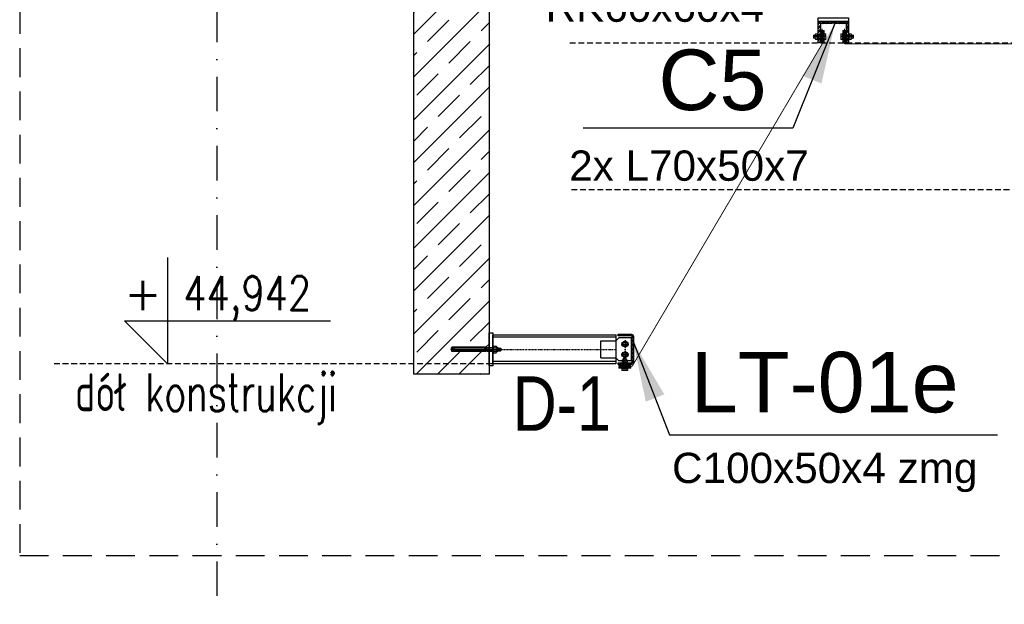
# Model space of a CAD drawing. Header units: millimetres. Extents: x -34919 to 306996, y -293018 to -145733.
# Tile 8 of 256: x -7495 to -4241, y -191200 to -189269. Entities that reach past the tile are written whole.
import ezdxf
from ezdxf.enums import TextEntityAlignment as Align

# ---------------------------------------------------------------- set-up
doc = ezdxf.new("R2010")
doc.units = ezdxf.units.MM
doc.header["$LTSCALE"] = 3
for name, pattern in [('DASHDOT', [25.4, 12.7, -6.35, 0, -6.35]), ('DASHED', [19.05, 12.7, -6.35]), ('DASHED2', [9.525, 6.35, -3.175]), ('HIDDEN', [9.525, 6.35, -3.175]), ('PRZE', [0.8, 0.4, -0.2, 0, -0.2])]:
    doc.linetypes.add(name, pattern=pattern)
doc.layers.add('-KONTURY', color=7, linetype='Continuous', lineweight=18)
doc.layers.add('OPISY', color=2, linetype='Continuous', lineweight=13)
for name, color, linetype in [('AR-----H0_HATCHES_RASTERIT', 8, 'Continuous'), ('ARF2000E0_LOAD_BEARING_KANTAVAT', 1, 'Continuous'), ('blaszki', 6, 'Continuous'), ('C', 4, 'PRZE'), ('K-Podkonstrukcja ścian', 4, 'Continuous'), ('LAYER1', 7, 'Continuous'), ('LISTWA CEOWA', 2, 'Continuous'), ('poziome 1', 7, 'Continuous'), ('slupki', 7, 'Continuous'), ('stezenia', 4, 'Continuous'), ('STĘŻENIA_OPIS', 4, 'Continuous')]:
    doc.layers.add(name, color=color, linetype=linetype)
doc.styles.add('ROMANS', font='romans.shx')
doc.styles.get("Standard").update_dxf_attribs({"font": 'arial.ttf', "height": 25})
doc.dimstyles.new('STANDARD-100', dxfattribs={"dimscale": 100, "dimtxt": 2, "dimasz": 2, "dimexe": 0, "dimexo": 0, "dimgap": 0.6, "dimtad": 1, "dimdec": 0, "dimzin": 12, "dimdsep": 46, "dimtxsty": 'Standard', "dimcen": 1, "dimclrd": 256, "dimclre": 256, "dimclrt": 2, "dimadec": 0, "dimazin": 0, "dimtfac": 1, "dimtdec": 0, "dimtmove": 0, "dimatfit": 3, "dimfxl": 0, "dimtolj": 1, "dimtzin": 0, "dimarcsym": 0})

# ---------------------------------------------------------------- blocks, each defined once
blk = doc.blocks.new('CLMP2', base_point=(-240.02793, 677.2178))
at = {"layer": 'LAYER1', "color": 0, "linetype": 'Continuous'}
for p, q in [((-228.02793, 842.16751), (-235.02793, 839.69709)), ((-235.02793, 727.51421), (-235.02793, 839.69709)), ((-234.02793, 838.76421), (-222.02793, 838.76421)), ((-234.02793, 838.76421), (-234.02793, 730.17843)), ((-232.95793, 835.3444), (-232.95793, 730.17843)), ((-228.02793, 842.16751), (-228.02793, 677.2178)), ((-228.02793, 842.16751), (-221.02793, 839.69709)), ((-223.09793, 835.3444), (-223.09793, 730.17843)), ((-222.02793, 838.76421), (-222.02793, 730.17843)), ((-221.02793, 727.51421), (-221.02793, 839.69709)), ((-228.02793, 727.51421), (-235.02793, 727.51421)), ((-234.02793, 730.17843), (-233.32082, 729.47132)), ((-228.02793, 730.17843), (-234.02793, 730.17843)), ((-234.02793, 724.85), (-233.32082, 725.55711)), ((-234.02793, 724.85), (-234.02793, 704.85)), ((-228.02793, 724.85), (-234.02793, 724.85)), ((-233.02793, 728.76421), (-233.02793, 726.26421)), ((-232.95793, 724.85), (-232.95793, 704.85)), ((-232.13688, 728.76421), (-228.02793, 728.76421)), ((-232.13688, 726.26421), (-228.02793, 726.26421)), ((-228.02793, 730.17843), (-222.02793, 730.17843)), ((-223.91898, 728.76421), (-228.02793, 728.76421)), ((-228.02793, 727.51421), (-221.02793, 727.51421)), ((-223.91898, 726.26421), (-228.02793, 726.26421)), ((-228.02793, 724.85), (-222.02793, 724.85)), ((-223.09793, 724.85), (-223.09793, 704.85)), ((-223.02793, 728.76421), (-223.02793, 726.26421)), ((-222.02793, 730.17843), (-222.73503, 729.47132)), ((-222.02793, 724.85), (-222.73503, 725.55711)), ((-222.02793, 724.85), (-222.02793, 704.85)), ((-216.02793, 704.85), (-240.02793, 704.85)), ((-240.02793, 704.85), (-240.02793, 702.35)), ((-216.02793, 702.35), (-240.02793, 702.35)), ((-238.99758, 701.50149), (-237.52793, 702.35)), ((-238.99758, 701.50149), (-238.99758, 693.19851)), ((-238.99758, 693.19851), (-237.52793, 692.35)), ((-218.52793, 702.35), (-237.52793, 702.35)), ((-237.52793, 692.35), (-218.52793, 692.35)), ((-234.02793, 692.35), (-234.02793, 687.69169)), ((-222.02793, 687.69169), (-234.02793, 687.69169)), ((-232.41059, 685.76421), (-234.02793, 687.69169)), ((-233.51276, 701.50149), (-233.51276, 693.19851)), ((-232.95793, 692.35), (-232.95793, 686.41651)), ((-232.41059, 685.76421), (-232.41059, 679.10321)), ((-230.21926, 685.75575), (-230.21926, 679.10321)), ((-228.02793, 704.85), (-228.02793, 704.85)), ((-225.8366, 685.75575), (-225.8366, 679.10321)), ((-223.64527, 685.76421), (-222.02793, 687.69169)), ((-223.64527, 685.76421), (-223.64527, 679.10321)), ((-223.09793, 692.35), (-223.09793, 686.41651)), ((-222.5431, 701.50149), (-222.5431, 693.19851)), ((-222.02793, 692.35), (-222.02793, 687.69169)), ((-217.05827, 701.50149), (-218.52793, 702.35)), ((-217.05827, 693.19851), (-218.52793, 692.35)), ((-217.05827, 701.50149), (-217.05827, 693.19851)), ((-216.02793, 704.85), (-216.02793, 702.35)), ((-232.41059, 679.10321), (-231.82342, 678.76421)), ((-231.82342, 678.76421), (-224.23243, 678.76421)), ((-223.64527, 679.10321), (-224.23243, 678.76421))]:
    blk.add_line(p, q, dxfattribs=at)
at = {"layer": 'LAYER1', "color": 0, "linetype": 'DASHED'}
for p, q in [((-234.52793, 704.85), (-234.52793, 702.35)), ((-221.52793, 704.85), (-221.52793, 702.35))]:
    blk.add_line(p, q, dxfattribs=at)
at = {"layer": 'LAYER1', "color": 0, "linetype": 'Continuous'}
for centre, radius, start, end in [((-228.02793, 838.76421), 6, 180, 0), ((-234.02793, 728.76421), 1, 0, 45), ((-234.02793, 726.26421), 1, 315, 0), ((-222.02793, 728.76421), 1, 135, 180), ((-222.02793, 726.26421), 1, 180, 225), ((-236.23992, 697.54309), 4.80691, 55.434907, 120), ((-236.23992, 697.15691), 4.80691, 240, 304.56509), ((-228.02793, 684.19851), 18.15149, 72.412046, 107.58795), ((-228.02793, 710.50149), 18.15149, 252.41205, 287.58795), ((-231.30883, 687.33723), 1.92048, 234.99226, 304.56509), ((-228.02793, 692.66874), 7.25199, 252.41205, 287.58795), ((-224.74703, 687.33723), 1.92048, 235.43491, 305.00774), ((-219.81594, 697.54309), 4.80691, 60, 124.56509), ((-219.81594, 697.15691), 4.80691, 235.43491, 300), ((-231.30883, 680.6847), 1.92048, 240, 304.56509), ((-228.02793, 686.0162), 7.25199, 252.41205, 287.58795), ((-224.74703, 680.6847), 1.92048, 235.43491, 300)]:
    blk.add_arc(centre, radius, start, end, dxfattribs=at)
blk = doc.blocks.new('poziom')
at = {"color": 4}
for p, q in [((0, 1.176), (0, 0.076)), ((-0.446, 0.522), (1.685, 0.522)), ((-0.446, 0.522), (0, 0.076))]:
    blk.add_line(p, q, dxfattribs=at)
at = {"color": 2, "style": 'ROMANS'}
blk.add_attdef('+', text='', height=0.35, dxfattribs=at).set_placement((-0.254, 0.632), align=Align.CENTER)
at = {"color": 2, "style": 'ROMANS', "width": 0.8}
blk.add_attdef('POZIOM', text='', height=0.35, dxfattribs=at).set_placement((0.824, 0.632), align=Align.CENTER)

msp = doc.modelspace()

# ---------------------------------------------------------------- hatches: boundary and pattern name
at = {"layer": '-KONTURY'}
h = msp.add_hatch(dxfattribs=at)
h.set_pattern_fill('ANSI31', color=256, scale=0.5, style=0)
h.set_pattern_definition([(45, (-47487.9086, -76248.8592), (-1.122532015, 1.122532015), [])])
h.paths.add_polyline_path([(-4844.519, -189321.249), (-4845.719, -189321.249), (-4848.519, -189318.449), (-4848.519, -189304.749), (-4844.519, -189304.749)])
h.paths.add_polyline_path([(-4844.519, -189344.749), (-4848.519, -189344.749), (-4848.519, -189331.049), (-4845.719, -189328.249), (-4844.519, -189328.249)])
h = msp.add_hatch(dxfattribs=at)
h.set_pattern_fill('ANSI31', color=256, scale=0.5, angle=90, style=0)
h.set_pattern_definition([(135, (-47537.2196, -76246.8592), (-1.122532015, -1.122532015), [])])
h.paths.add_polyline_path([(-4840.519, -189321.249), (-4840.519, -189304.749), (-4836.519, -189304.749), (-4836.519, -189321.249)])
h.paths.add_polyline_path([(-4840.519, -189344.749), (-4840.519, -189328.249), (-4836.519, -189328.249), (-4836.519, -189330.749), (-4836.519, -189344.749)])
h = msp.add_hatch(dxfattribs=at)
h.set_pattern_fill('ANSI31', color=256, scale=0.5, style=0)
h.set_pattern_definition([(45, (80684.2807, -167548.1045), (-1.122532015, 1.122532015), [])])
h.paths.add_polyline_path([(-4770.519, -189321.249), (-4770.519, -189304.749), (-4774.519, -189304.749), (-4774.519, -189321.249)])
h.paths.add_polyline_path([(-4770.519, -189344.749), (-4770.519, -189328.249), (-4774.519, -189328.249), (-4774.519, -189330.749), (-4774.519, -189344.749)])
h = msp.add_hatch(dxfattribs=at)
h.set_pattern_fill('ANSI31', color=256, scale=0.5, angle=-90, style=0)
h.set_pattern_definition([(315, (80682.2807, -167597.4155), (1.122532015, 1.122532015), [])])
h.paths.add_polyline_path([(-4766.519, -189321.249), (-4765.319, -189321.249), (-4762.519, -189318.449), (-4762.519, -189304.749), (-4766.519, -189304.749)])
h.paths.add_polyline_path([(-4766.519, -189344.749), (-4762.519, -189344.749), (-4762.519, -189331.049), (-4765.319, -189328.249), (-4766.519, -189328.249)])
h = msp.add_hatch(dxfattribs=at)
h.set_pattern_fill('ANSI31', color=256, scale=0.5, style=0)
h.set_pattern_definition([(45, (-27222.3425, -104962.84), (-1.122532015, 1.122532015), [])])
h.paths.add_polyline_path([(-5498.509, -190411.64), (-5498.509, -190410.44), (-5501.309, -190407.64), (-5515.009, -190407.64), (-5515.009, -190411.64)])
h.paths.add_polyline_path([(-5475.009, -190411.64), (-5475.009, -190407.64), (-5488.709, -190407.64), (-5491.509, -190410.44), (-5491.509, -190411.64)])
h = msp.add_hatch(dxfattribs=at)
h.set_pattern_fill('ANSI31', color=256, scale=0.5, angle=90, style=0)
h.set_pattern_definition([(135, (-27271.6535, -104960.84), (-1.122532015, -1.122532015), [])])
h.paths.add_polyline_path([(-5498.509, -190415.64), (-5515.009, -190415.64), (-5515.009, -190419.64), (-5498.509, -190419.64)])
h.paths.add_polyline_path([(-5475.009, -190415.64), (-5491.509, -190415.64), (-5491.509, -190419.64), (-5489.009, -190419.64), (-5475.009, -190419.64)])
at = {"layer": 'AR-----H0_HATCHES_RASTERIT'}
h = msp.add_hatch(dxfattribs=at)
h.set_pattern_fill('JIS_STN_1E', color=256, scale=100, style=0)
h.set_pattern_definition([(45, (-27218.65, -114882.9), (-70.71068, 70.71068), []), (45, (-27148.15, -114882.9), (-70.71068, 70.71068), [100, -50])])
h.paths.add_polyline_path([(-5941.566, -188689.701), (-6191.483, -188689.701), (-6191.483, -190439.64), (-5941.566, -190439.592), (-5941.566, -190363.592), (-5948.32, -190363.592), (-5950.984, -190363.615), (-5950.984, -190364.592), (-6063.167, -190364.592), (-6065.638, -190357.592), (-6063.167, -190350.592), (-5948.32, -190350.592), (-5948.32, -190351.592), (-5941.566, -190351.592)])
at = {"layer": 'slupki'}
h = msp.add_hatch(dxfattribs=at)
h.set_pattern_fill('ANSI32')
h.set_pattern_definition([(45, (-56165.284, -193820.889), (-6.7351921, 6.7351921), []), (45, (-56160.7935, -193820.889), (-6.7351921, 6.7351921), [])])
h.paths.add_polyline_path([(-4855.519, -189274.749), (-4805.519, -189274.749), (-4805.519, -189276.66, -0.41421356), (-4810.608, -189281.749), (-4848.519, -189281.749), (-4848.519, -189339.66, -0.41421356), (-4853.608, -189344.749), (-4855.519, -189344.749)])
h.paths.add_polyline_path([(-4805.519, -189276.66), (-4805.519, -189274.749), (-4755.519, -189274.749), (-4755.519, -189344.749), (-4757.431, -189344.749, -0.41421356), (-4762.519, -189339.66), (-4762.519, -189281.749), (-4800.431, -189281.749, -0.41421356)])
h = msp.add_hatch(dxfattribs=at)
h.set_pattern_fill('ANSI32')
h.set_pattern_definition([(45, (-28359.307, -115341.953), (-6.7351921, 6.7351921), []), (45, (-28354.816, -115341.953), (-6.7351921, 6.7351921), [])])
h.paths.add_polyline_path([(-5466.759, -190314.14, 0.41421356), (-5473.259, -190307.64), (-5516.759, -190307.64), (-5516.759, -190312.64), (-5474.259, -190312.64, -0.41421356), (-5470.759, -190316.14), (-5470.759, -190399.14, -0.41421356), (-5474.259, -190402.64), (-5516.759, -190402.64), (-5516.759, -190407.64), (-5473.259, -190407.64, 0.41421356), (-5466.759, -190401.14)])

# ---------------------------------------------------------------- linework, layer by layer
at = {"layer": '-KONTURY'}
for p, q in [((-4845.719, -189321.249, 0), (-4845.719, -189328.249, 0)), ((-4836.519, -189321.249, 0), (-4840.519, -189321.249, 0)), ((-4836.519, -189328.249, 0), (-4840.519, -189328.249, 0)), ((-4774.519, -189321.249, 0), (-4770.519, -189321.249, 0)), ((-4774.519, -189328.249, 0), (-4770.519, -189328.249, 0)), ((-4765.319, -189321.249, 0), (-4765.319, -189328.249, 0)), ((-5498.509, -190410.44, 0), (-5491.509, -190410.44, 0)), ((-5498.509, -190419.64, 0), (-5498.509, -190415.64)), ((-5491.509, -190419.64, 0), (-5491.509, -190415.64))]:
    msp.add_line(p, q, dxfattribs=at)
at = {"layer": '-KONTURY', "extrusion": (1, 0, 0)}
for points, elevation in [([(-189314.749, 0), (-189334.749, 0)], -4857.519), ([(-189334.749, 0), (-189314.749, 0)], -4855.519), ([(-189314.931, 0), (-189317.049, 0)], -4835.919), ([(-189314.931, 0), (-189317.049, 0)], -4775.119), ([(-189334.749, 0), (-189314.749, 0)], -4755.519), ([(-189314.749, 0), (-189334.749, 0)], -4753.519), ([(-189320.669, 0), (-189328.829, 0)], -4871.519), ([(-189319.749, 0), (-189329.749, 0)], -4870.599), ([(-189332.049, 0), (-189317.449, 0)], -4865.919), ([(-189332.049, 0), (-189317.449, 0)], -4857.519), ([(-189319.749, 0), (-189329.749, 0)], -4841.019), ([(-189320.155, 0), (-189317.049, 0)], -4836.519), ([(-189329.343, 0), (-189320.155, 0)], -4836.519), ([(-189332.449, 0), (-189329.343, 0)], -4836.519), ([(-189317.049, 0), (-189332.449, 0)], -4835.919), ([(-189332.449, 0), (-189334.566, 0)], -4835.919), ([(-189333.249, 0), (-189316.249, 0)], -4830.119), ([(-189333.249, 0), (-189316.249, 0)], -4780.919), ([(-189317.049, 0), (-189332.449, 0)], -4775.119), ([(-189332.449, 0), (-189334.566, 0)], -4775.119), ([(-189320.155, 0), (-189317.049, 0)], -4774.519), ([(-189329.343, 0), (-189320.155, 0)], -4774.519), ([(-189332.449, 0), (-189329.343, 0)], -4774.519), ([(-189319.749, 0), (-189329.749, 0)], -4770.019), ([(-189332.049, 0), (-189317.449, 0)], -4753.519), ([(-189332.049, 0), (-189317.449, 0)], -4745.119), ([(-189319.749, 0), (-189329.749, 0)], -4740.439), ([(-189320.669, 0), (-189328.829, 0)], -4739.519), ([(-190417.14, 0), (-190387.56, 0)], -5500.009), ([(-190417.14, 0), (-190386.64, 0)], -5499.089), ([(-190428.14, 0), (-190386.54, 0)], -5495.009), ([(-190417.14, 0), (-190386.64, 0)], -5490.929), ([(-190417.14, 0), (-190387.56, 0)], -5490.009), ([(-190402.64, 0), (-190400.64, 0)], -5505.009), ([(-190421.64, 0), (-190419.64, 0)], -5505.009), ([(-190399.52, 0), (-190393.36, 0)], -5504.249), ([(-190422.24, 0), (-190421.64, 0)], -5502.709), ([(-190399.52, 0), (-190393.36, 0)], -5499.629), ([(-190421.64, 0), (-190418.06, 0)], -5499.603), ([(-190400.74, 0), (-190392.14, 0)], -5495.009), ([(-190402.74, 0), (-190400.54, 0)], -5495.009), ([(-190421.74, 0), (-190419.54, 0)], -5495.009), ([(-190421.64, 0), (-190418.06, 0)], -5490.415), ([(-190399.52, 0), (-190393.36, 0)], -5490.389), ([(-190422.24, 0), (-190421.64, 0)], -5487.309), ([(-190399.52, 0), (-190393.36, 0)], -5485.769), ([(-190400.64, 0), (-190402.64, 0)], -5485.009), ([(-190419.64, 0), (-190421.64, 0)], -5485.009), ([(-190427.279, 0), (-190422.24, 0)], -5504.827), ([(-190427.279, 0), (-190422.24, 0)], -5499.919), ([(-190427.279, 0), (-190422.24, 0)], -5490.099), ([(-190427.279, 0), (-190422.24, 0)], -5485.192)]:
    msp.add_lwpolyline(points, dxfattribs=dict(at, elevation=elevation))
at = {"layer": '-KONTURY', "extrusion": (0, 1, 0)}
for points, elevation in [([(4855.519, 0), (4857.519, 0)], -189314.749), ([(4830.88, 0), (4835.919, 0)], -189314.931), ([(4780.159, 0), (4775.119, 0)], -189314.931), ([(4755.519, 0), (4753.519, 0)], -189314.749), ([(4830.019, 0), (4871.619, 0)], -189324.749), ([(4841.019, 0), (4871.519, 0)], -189320.669), ([(4841.019, 0), (4871.519, 0)], -189328.829), ([(4841.019, 0), (4870.599, 0)], -189319.749), ([(4841.019, 0), (4870.599, 0)], -189329.749), ([(4857.419, 0), (4866.019, 0)], -189324.749), ([(4858.639, 0), (4864.799, 0)], -189315.509), ([(4858.639, 0), (4864.799, 0)], -189320.129), ([(4858.639, 0), (4864.799, 0)], -189329.369), ([(4858.639, 0), (4864.799, 0)], -189333.989), ([(4855.419, 0), (4857.619, 0)], -189324.749), ([(4857.519, 0), (4855.519, 0)], -189334.749), ([(4836.519, 0), (4840.099, 0)], -189320.155), ([(4836.519, 0), (4840.099, 0)], -189329.343), ([(4835.919, 0), (4836.519, 0)], -189317.049), ([(4835.919, 0), (4836.519, 0)], -189332.449), ([(4830.88, 0), (4835.919, 0)], -189319.839), ([(4830.88, 0), (4835.919, 0)], -189329.659), ([(4830.88, 0), (4835.919, 0)], -189334.566), ([(4781.019, 0), (4739.419, 0)], -189324.749), ([(4780.159, 0), (4775.119, 0)], -189319.839), ([(4780.159, 0), (4775.119, 0)], -189329.659), ([(4780.159, 0), (4775.119, 0)], -189334.566), ([(4775.119, 0), (4774.519, 0)], -189317.049), ([(4775.119, 0), (4774.519, 0)], -189332.449), ([(4774.519, 0), (4770.939, 0)], -189320.155), ([(4774.519, 0), (4770.939, 0)], -189329.343), ([(4770.019, 0), (4740.439, 0)], -189319.749), ([(4770.019, 0), (4739.519, 0)], -189320.669), ([(4770.019, 0), (4739.519, 0)], -189328.829), ([(4770.019, 0), (4740.439, 0)], -189329.749), ([(4755.619, 0), (4753.419, 0)], -189324.749), ([(4753.519, 0), (4755.519, 0)], -189334.749), ([(4753.619, 0), (4745.019, 0)], -189324.749), ([(4752.399, 0), (4746.239, 0)], -189315.509), ([(4752.399, 0), (4746.239, 0)], -189320.129), ([(4752.399, 0), (4746.239, 0)], -189329.369), ([(4752.399, 0), (4746.239, 0)], -189333.989), ([(5500.009, 0), (5490.009, 0)], -190387.56), ([(5499.089, 0), (5490.929, 0)], -190386.64), ([(5505.009, 0), (5485.009, 0)], -190400.64), ([(5485.009, 0), (5505.009, 0)], -190402.64), ([(5505.009, 0), (5485.009, 0)], -190419.64), ([(5485.009, 0), (5505.009, 0)], -190421.64), ([(5499.603, 0), (5502.709, 0)], -190421.64), ([(5487.709, 0), (5502.309, 0)], -190392.24), ([(5487.709, 0), (5502.309, 0)], -190400.64), ([(5500.009, 0), (5490.009, 0)], -190417.14), ([(5490.415, 0), (5499.603, 0)], -190421.64), ([(5487.309, 0), (5490.415, 0)], -190421.64), ([(5504.827, 0), (5502.709, 0)], -190422.24), ([(5486.509, 0), (5503.509, 0)], -190428.04), ([(5502.709, 0), (5487.309, 0)], -190422.24), ([(5487.309, 0), (5485.192, 0)], -190422.24)]:
    msp.add_lwpolyline(points, dxfattribs=dict(at, elevation=elevation))
at = {"layer": '-KONTURY', "elevation": 0}
for points in [[(-4844.519, -189304.749), (-4844.519, -189344.749), (-4848.519, -189344.749), (-4848.519, -189304.749)], [(-4844.519, -189304.749), (-4844.519, -189344.749), (-4848.519, -189344.749), (-4848.519, -189304.749)], [(-4836.519, -189304.749), (-4836.519, -189344.749), (-4840.519, -189344.749), (-4840.519, -189304.749)], [(-4774.519, -189304.749), (-4774.519, -189344.749), (-4770.519, -189344.749), (-4770.519, -189304.749)], [(-4766.519, -189304.749), (-4766.519, -189344.749), (-4762.519, -189344.749), (-4762.519, -189304.749)], [(-4766.519, -189304.749), (-4766.519, -189344.749), (-4762.519, -189344.749), (-4762.519, -189304.749)], [(-5515.009, -190411.64), (-5475.009, -190411.64), (-5475.009, -190407.64), (-5515.009, -190407.64)], [(-5515.009, -190411.64), (-5475.009, -190411.64), (-5475.009, -190407.64), (-5515.009, -190407.64)], [(-5515.009, -190419.64), (-5475.009, -190419.64), (-5475.009, -190415.64), (-5515.009, -190415.64)]]:
    msp.add_lwpolyline(points, close=True, dxfattribs=at)
at = {"layer": '-KONTURY', "linetype": 'HIDDEN', "const_width": 3, "elevation": 0}
for points in [[(-4842.519, -189348.524), (-4842.519, -189298.524)], [(-4768.519, -189298.524), (-4768.519, -189348.524)], [(-4842.519, -189348.524), (-5470.65, -190413.64)], [(-4130.519, -189348.524), (-4768.519, -189348.524)], [(-5515.596, -190413.64), (-5470.65, -190413.64)]]:
    msp.add_lwpolyline(points, dxfattribs=at)
at = {"layer": '-KONTURY', "extrusion": (0.866025, 0.5, 0)}
for points, elevation in [([(-161536.1, 0), (-161537.621, 0)], -98841.13), ([(-161535.645, 0), (-161533.405, 0)], -98880.034), ([(-161522.72, 0), (-161524.961, 0)], -98865.46), ([(-161578.465, 0), (-161576.944, 0)], -98807.022), ([(-161591.845, 0), (-161589.605, 0)], -98782.693), ([(-161578.92, 0), (-161581.161, 0)], -98768.118)]:
    msp.add_lwpolyline(points, dxfattribs=dict(at, elevation=elevation))
at = {"layer": '-KONTURY', "extrusion": (0.866025, -0.5, 0)}
for points, elevation in [([(-166341.619, 0), (-166343.141, 0)], 90517.727), ([(-166384.44, 0), (-166386.68, 0)], 90444.715), ([(-166397.364, 0), (-166395.124, 0)], 90459.289), ([(-166383.984, 0), (-166382.463, 0)], 90483.619), ([(-166328.24, 0), (-166330.48, 0)], 90542.056), ([(-166341.164, 0), (-166338.924, 0)], 90556.631)]:
    msp.add_lwpolyline(points, dxfattribs=dict(at, elevation=elevation))
at = {"layer": '-KONTURY', "extrusion": (0.707107, -0.707107, 0)}
for points, elevation in [([(-137314.613, 0), (-137313.312, 0)], 130425.245), ([(-137228.346, 0), (-137227.045, 0)], 130524.353)]:
    msp.add_lwpolyline(points, dxfattribs=dict(at, elevation=elevation))
at = {"layer": '-KONTURY', "extrusion": (-0.707107, -0.707107, 0)}
for points, elevation in [([(130432.316, 0), (130431.014, 0)], 137320.383), ([(130518.583, 0), (130517.281, 0)], 137221.275), ([(130742.312, 0), (130741.011, 0)], 138506.357)]:
    msp.add_lwpolyline(points, dxfattribs=dict(at, elevation=elevation))
at = {"layer": '-KONTURY', "elevation": 0}
for points in [[(-4848.519, -189318.449), (-4845.719, -189321.249), (-4844.519, -189321.249)], [(-4848.519, -189331.049), (-4845.719, -189328.249), (-4844.519, -189328.249)], [(-4841.019, -189319.749), (-4840.099, -189320.155)], [(-4841.019, -189329.749), (-4840.099, -189329.343)], [(-4770.019, -189319.749), (-4770.939, -189320.155)], [(-4770.019, -189329.749), (-4770.939, -189329.343)], [(-4762.519, -189318.449), (-4765.319, -189321.249), (-4766.519, -189321.249)], [(-4762.519, -189331.049), (-4765.319, -189328.249), (-4766.519, -189328.249)], [(-5499.089, -190386.64), (-5500.009, -190387.56)], [(-5501.309, -190407.64), (-5498.509, -190410.44), (-5498.509, -190411.64)], [(-5488.709, -190407.64), (-5491.509, -190410.44), (-5491.509, -190411.64)], [(-5504.827, -190427.279), (-5503.509, -190428.04)]]:
    msp.add_lwpolyline(points, dxfattribs=at)
at = {"layer": '-KONTURY', "extrusion": (0.487829, -0.872939, 0)}
for points, elevation in [([(-96581.959, 0), (-96580.905, 0)], 162903.887), ([(-96523.961, 0), (-96525.015, 0)], 162945.646)]:
    msp.add_lwpolyline(points, dxfattribs=dict(at, elevation=elevation))
at = {"layer": '-KONTURY', "extrusion": (-0.487829, -0.872939, 0)}
for points, elevation in [([(88134.107, 0), (88135.161, 0)], 167634.186), ([(88192.105, 0), (88191.051, 0)], 167592.427)]:
    msp.add_lwpolyline(points, dxfattribs=dict(at, elevation=elevation))
at = {"layer": '-KONTURY', "extrusion": (-0.5, 0.866025, 0), "elevation": -162133.362}
msp.add_lwpolyline([(99963.5, 0), (99961.259, 0)], dxfattribs=at)
at = {"layer": '-KONTURY', "extrusion": (-0.5, -0.866025, 0), "elevation": 167642.946}
msp.add_lwpolyline([(90432.94, 0), (90435.181, 0)], dxfattribs=at)
at = {"layer": '-KONTURY', "extrusion": (0.914921, 0.403632, 0), "elevation": -81890.496}
msp.add_lwpolyline([(-171996.756, 0), (-171997.761, 0)], dxfattribs=at)
at = {"layer": '-KONTURY', "extrusion": (0.872939, -0.487829, 0), "elevation": 88090.561}
msp.add_lwpolyline([(-168905.24, 0), (-168906.295, 0)], dxfattribs=at)
at = {"layer": '-KONTURY', "extrusion": (0.872939, 0.487829, 0), "elevation": -97684.181}
msp.add_lwpolyline([(-163543.995, 0), (-163545.049, 0)], dxfattribs=at)
at = {"layer": '-KONTURY', "extrusion": (0.914921, -0.403632, 0), "elevation": 71835.492}
msp.add_lwpolyline([(-176432.677, 0), (-176433.683, 0)], dxfattribs=at)
at = {"layer": '-KONTURY', "extrusion": (0.5, 0.866025, 0), "elevation": -167628.371}
msp.add_lwpolyline([(-90445.865, 0), (-90443.625, 0)], dxfattribs=at)
at = {"layer": '-KONTURY', "extrusion": (0.5, -0.866025, 0)}
for points, elevation in [([(-99950.575, 0), (-99952.815, 0)], 162147.937), ([(-99963.955, 0), (-99965.476, 0)], 162172.266)]:
    msp.add_lwpolyline(points, dxfattribs=dict(at, elevation=elevation))
at = {"layer": '-KONTURY'}
for centre, radius, start, end in [((-4861.43, -189317.819, 0), 4.085, 154.438469, 214.438469), ((-4850.25, -189324.749, 0), 15.265, 162.383031, 197.616969), ((-4861.43, -189331.679, 0), 4.085, 145.561531, 205.561531), ((-4862.008, -189317.819, 0), 4.085, 325.561531, 25.561531), ((-4873.188, -189324.749, 0), 15.265, 342.383031, 17.616969), ((-4862.008, -189331.679, 0), 4.085, 334.438469, 34.438469), ((-4834.457, -189317.385, 0), 4.338, 325.553128, 25.553128), ((-4846.347, -189324.749, 0), 16.227, 342.387526, 17.612474), ((-4834.457, -189332.113, 0), 4.338, 334.446872, 34.446872)]:
    msp.add_arc(centre, radius, start, end, dxfattribs=at)
at = {"layer": '-KONTURY', "extrusion": (0, 0, -1)}
for centre, radius, start, end in [((4764.692, -189324.749, 0), 16.227, 342.387526, 17.612474), ((4776.581, -189317.385, 0), 4.338, 325.553128, 25.553128), ((4776.581, -189332.113, 0), 4.338, 334.446872, 34.446872), ((4737.85, -189324.749, 0), 15.265, 342.383031, 17.616969), ((4749.03, -189317.819, 0), 4.085, 325.561531, 25.561531), ((4749.03, -189331.679, 0), 4.085, 334.438469, 34.438469), ((4749.608, -189317.819, 0), 4.085, 154.438469, 214.438469), ((4760.788, -189324.749, 0), 15.265, 162.383031, 197.616969), ((4749.608, -189331.679, 0), 4.085, 145.561531, 205.561531), ((5501.939, -190396.729, 0), 4.085, 64.438469, 124.438469), ((5501.939, -190396.151, 0), 4.085, 235.561531, 295.561531), ((5495.009, -190407.909, 0), 15.265, 72.383031, 107.616969), ((5495.009, -190384.971, 0), 15.265, 252.383031, 287.616969), ((5488.079, -190396.729, 0), 4.085, 55.561531, 115.561531), ((5488.079, -190396.151, 0), 4.085, 244.438469, 304.438469), ((5502.373, -190423.702), 4.338, 235.553128, 295.553128), ((5495.009, -190411.813), 16.227, 252.387526, 287.612474), ((5487.645, -190423.702), 4.338, 244.446872, 304.446872)]:
    msp.add_arc(centre, radius, start, end, dxfattribs=at)
at = {"color": 252, "linetype": 'DASHDOT', "ltscale": 3}
msp.add_line((-6843.375, -150578.031), (-6843.375, -201577.2), dxfattribs=at)
at = {"color": 4, "linetype": 'DASHED2'}
for p, q in [((-5676.685, -189344.749, 0), (29443.668, -189344.749, 0)), ((-5671.516, -189829.228, 0), (29441.729, -189829.228, 0)), ((-5905.41, -190405.64, 0), (-7381.424, -190405.64, 0))]:
    msp.add_line(p, q, dxfattribs=at)
at = {"color": 3}
for p, q in [((-5524.203, -190317.64, 0), (-5931.375, -190317.64, 0)), ((-5514.703, -190320.14, 0), (-5524.203, -190329.64, 0)), ((-5474.203, -190320.14, 0), (-5514.703, -190320.14, 0)), ((-5474.203, -190320.14, 0), (-5474.203, -190395.14, 0)), ((-5574.203, -190385.64, 0), (-5574.203, -190329.64, 0)), ((-5574.203, -190329.64, 0), (-5524.203, -190329.64, 0)), ((-5574.203, -190385.64, 0), (-5524.203, -190385.64, 0)), ((-5514.703, -190395.14, 0), (-5524.203, -190385.64, 0)), ((-5524.203, -190397.64, 0), (-5931.375, -190397.64, 0)), ((-5474.203, -190395.14, 0), (-5514.703, -190395.14, 0))]:
    msp.add_line(p, q, dxfattribs=at)
at = {"color": 4, "linetype": 'HIDDEN', "ltscale": 0.025}
msp.add_line((-5524.203, -190329.64, 0), (-5524.203, -190385.64, 0), dxfattribs=at)
for p, q in [((-5507.203, -190340.14, 0), (-5481.203, -190340.14, 0)), ((-5494.203, -190327.14, 0), (-5494.203, -190353.14, 0)), ((-5507.203, -190375.14, 0), (-5481.203, -190375.14, 0)), ((-5494.203, -190362.14, 0), (-5494.203, -190388.14, 0))]:
    msp.add_line(p, q)
at = {"color": 251, "elevation": 0}
for points in [[(-5484.84, -190345.546), (-5494.203, -190350.952), (-5503.567, -190345.546), (-5503.567, -190334.734), (-5494.203, -190329.328), (-5484.84, -190334.734)], [(-5484.84, -190380.546), (-5494.203, -190385.952), (-5503.567, -190380.546), (-5503.567, -190369.734), (-5494.203, -190364.328), (-5484.84, -190369.734)]]:
    msp.add_lwpolyline(points, close=True, dxfattribs=at)
at = {"color": 251}
for centre in [(-5494.203, -190340.14, 0), (-5494.203, -190375.14, 0)]:
    msp.add_circle(centre, 9.363, dxfattribs=at)
at = {"color": 4}
for centre in [(-5494.203, -190340.14, 0), (-5494.203, -190375.14, 0)]:
    msp.add_circle(centre, 6.5, dxfattribs=at)
msp.add_point((-5494.203, -190357.64, 0))
at = {"layer": 'ARF2000E0_LOAD_BEARING_KANTAVAT'}
for p, q in [((-6193.375, -186555.171, 0), (-6193.375, -190439.688, 0)), ((-5943.458, -186555.171, 0), (-5943.458, -190439.688, 0)), ((-5943.375, -190439.64, 0), (-6193.375, -190439.688, 0)), ((-5943.375, -190439.64, 0), (-6193.375, -190439.688, 0))]:
    msp.add_line(p, q, dxfattribs=at)
at = {"layer": 'blaszki', "elevation": 0}
msp.add_lwpolyline([(-4755.519, -189274.749), (-4855.519, -189274.749), (-4855.519, -189262.749), (-4755.519, -189262.749)], close=True, dxfattribs=at)
at = {"layer": 'C', "ltscale": 2}
msp.add_line((-5943.375, -190357.64, 0), (-5524.203, -190357.64, 0), dxfattribs=at)
at = {"layer": 'K-Podkonstrukcja ścian', "color": 3, "elevation": 0}
msp.add_lwpolyline([(-5931.375, -190302.64), (-5931.375, -190412.64), (-5943.375, -190412.64), (-5943.375, -190302.64)], close=True, dxfattribs=at)
msp.add_lwpolyline([(-5524.203, -190385.64), (-5524.203, -190405.64), (-5931.375, -190405.64), (-5931.375, -190309.64), (-5524.203, -190309.64), (-5524.203, -190329.64)], dxfattribs=at)
at = {"layer": 'poziome 1', "linetype": 'HIDDEN', "ltscale": 5}
msp.add_lwpolyline([(30729.318, -183647.981), (-7495.118, -183647.981), (-7495.118, -191038.101), (30729.318, -191038.101)], close=True, dxfattribs=at)
at = {"layer": 'poziome 1', "color": 2, "elevation": 0}
for points in [[(-4855.519, -189274.749), (-4805.519, -189274.749), (-4805.519, -189276.66, -0.41421356), (-4810.608, -189281.749), (-4848.519, -189281.749), (-4848.519, -189339.66, -0.41421356), (-4853.608, -189344.749), (-4855.519, -189344.749)], [(-4805.519, -189276.66), (-4805.519, -189274.749), (-4755.519, -189274.749), (-4755.519, -189344.749), (-4757.431, -189344.749, -0.41421356), (-4762.519, -189339.66), (-4762.519, -189281.749), (-4800.431, -189281.749, -0.41421356)], [(-5516.759, -190312.64), (-5516.759, -190307.64), (-5473.259, -190307.64, -0.41421356), (-5466.759, -190314.14), (-5466.759, -190401.14, -0.41421356), (-5473.259, -190407.64), (-5516.759, -190407.64), (-5516.759, -190402.64), (-5474.259, -190402.64, 0.41421356), (-5470.759, -190399.14), (-5470.759, -190316.14, 0.41421356), (-5474.259, -190312.64)]]:
    msp.add_lwpolyline(points, format="xyb", close=True, dxfattribs=at)

# ---------------------------------------------------------------- block references
at = {"color": 4, "xscale": 320, "yscale": 320, "zscale": 320}
msp.add_blockref('poziom', (-7006.447, -190430.066, 0), dxfattribs=at).add_auto_attribs({'POZIOM': '44,942', '+': '+'})
at = {"extrusion": (0, 0, -1), "zscale": -1, "rotation": 270}
msp.add_blockref('CLMP2', (5903.743, -190345.64, 0), dxfattribs=at)

# ---------------------------------------------------------------- texts
at = {"layer": 'LISTWA CEOWA', "linetype": 'DASHDOT', "width": 0.8}
msp.add_text('D-1', height=180, dxfattribs=at).set_placement((-5865.34, -190626.695))
at = {"layer": 'OPISY', "color": 3, "style": 'ROMANS', "width": 0.7}
msp.add_text('dół konstrukcji', height=125, dxfattribs=at).set_placement((-6879.289, -190561.982, 0), align=Align.CENTER)
at = {"layer": 'STĘŻENIA_OPIS', "linetype": 'DASHDOT', "char_height": 200, "attachment_point": 5}
for s, insert in [('{\\farial|b0|i0|c238|p34;\\C3;S3b\\C256;\\P\\H0.5x;RK60x60x4}', (-5395.85, -189059.737, 0)), ('{\\farial|b0|i0|c238|p34;\\C3;^I^I\\C6;C5\\C256;\\P\\H0.5x;2x L70x50x7}', (-5282.886, -189584.79, 0)), ('{\\farial|b0|i0|c238|p34;\\C3;LT-01e\\C256;\\P\\H0.5x;C100x50x4 zmg}', (-4834.105, -190597.642))]:
    msp.add_mtext(s, dxfattribs=dict(at, insert=insert))

# ---------------------------------------------------------------- leaders
at = {"layer": 'stezenia', "color": 3}
for points in [[(-4800.431, -189281.749, 0), (-4939.901, -189627.168, 0), (-5632.641, -189627.168, 0)], [(-5467.509, -190332.149), (-5347.482, -190640.02), (-4263.037, -190640.02)]]:
    msp.add_leader(points, dimstyle='STANDARD-100', override={"dimgap": 0.6, "dimtad": 0, "dimfxl": 1.25, "dimfxlon": 1}, dxfattribs=at)

doc.saveas('drawing.dxf')
